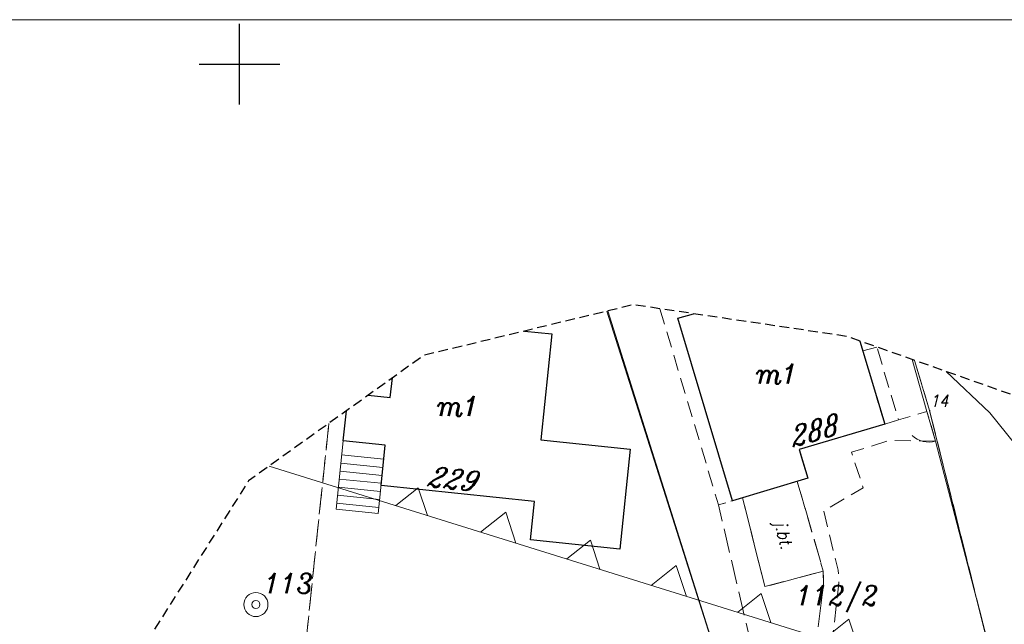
# Model space of a CAD drawing. Header units: metres. Extents: x 7435600 to 7436400, y 5537603 to 5538250.
# Tile 7 of 43: x 7435786 to 7435847, y 5538015 to 5538053. Entities that reach past the tile are written whole.
import ezdxf
from ezdxf.enums import TextEntityAlignment as Align

# ---------------------------------------------------------------- set-up
doc = ezdxf.new("R2010")
doc.units = ezdxf.units.M
doc.header["$MEASUREMENT"] = 0
for name, pattern in [('1.5_0.5', [2, 1.5, -0.5]), ('2', [0.9, 0.6, -0.3]), ('218-500', [1, 0.5, -0.5]), ('219-500', [0]), ('3117-500', [0]), ('ktok04-500', [0]), ('mz1.0_0.5', [1.5, 1, -0.5])]:
    doc.linetypes.add(name, pattern=pattern)
doc.layers.get('0').update_dxf_attribs({"color": 2, "linetype": 'CONTINUOUS', "lineweight": 5})
doc.layers.add('!ramka', color=2, linetype='CONTINUOUS', lineweight=0)
for name, color, linetype in [('203-Punkt załamania granicy działki nie stabilizowany', 7, 'CONTINUOUS'), ('203-Punkt załamania granicy działki nie stabilizowany-Atr103', 7, 'CONTINUOUS'), ('211-Nr działki', 7, 'CONTINUOUS'), ('217-Granica konturu klasyfikcyjnego', 7, 'CONTINUOUS'), ('218-Granica użytku', 7, 'CONTINUOUS'), ('219-Linia granicy', 7, 'CONTINUOUS'), ('238-Punkt adresowy budynku', 7, 'CONTINUOUS'), ('312-Budynek (powierzchnia)', 7, 'CONTINUOUS'), ('312-Numer ewidencyjny budynku-Atr124', 7, 'CONTINUOUS'), ('352-schody (powierzchnia)', 7, 'CONTINUOUS'), ('chodnik (powierzchnia)', 7, 'CONTINUOUS'), ('furtka (linia)', 7, 'CONTINUOUS'), ('furtka (linia) - symbol', 7, 'CONTINUOUS'), ('jezdnia (powierzchnia)', 7, 'CONTINUOUS'), ('jezdnia (powierzchnia)-Atr17', 7, 'CONTINUOUS'), ('Nieprzekraczalna linia zabudowy', 7, 'CONTINUOUS'), ('ogrodzenie trwałe (linia)', 7, 'CONTINUOUS'), ('przewód wodociągowy (linia)', 7, 'CONTINUOUS'), ('studnia (punkt)', 7, 'CONTINUOUS'), ('Wstawianie ramki sekcyjnej z opisem', 7, 'CONTINUOUS'), ('Zakres', 7, 'CONTINUOUS')]:
    doc.layers.add(name, color=color, linetype=linetype)
doc.styles.get("Standard").update_dxf_attribs({"font": 'italic_1250.shx', "width": 0.75})
doc.linetypes.add('902-500', pattern='A,3.75,0,[1,ksztalty.shx,S=0.5,R=0,X=0,Y=0],3.75', length=7.5)

# ---------------------------------------------------------------- blocks, each defined once
blk = doc.blocks.new('203')
at = {"linetype": 'Continuous', "lineweight": 0}
h = blk.add_hatch(color=0, dxfattribs=at)
edge = h.paths.add_edge_path()
edge.add_arc((0, 0), 0.045, 0, 360)
blk = doc.blocks.new('US13')
at = {"color": 0, "linetype": 'Continuous', "lineweight": 13}
for radius in [0.75, 0.25]:
    blk.add_circle((0, 0), radius, dxfattribs=at)
blk = doc.blocks.new('OK04')
at = {"color": 0, "linetype": 'Continuous', "lineweight": 0}
blk.add_arc((1.5, 0.001), 1.5, 120, 180, dxfattribs=at)
blk = doc.blocks.new('RAMKA500K')
at = {"color": 0}
for p, q in [((200, 47.5), (200, 52.5)), ((197.5, 50), (202.5, 50))]:
    blk.add_line(p, q, dxfattribs=at)

msp = doc.modelspace()

# ---------------------------------------------------------------- linework, layer by layer
at = {"layer": '!ramka', "color": 251, "linetype": 'Continuous', "lineweight": 13}
msp.add_3dface([(7435692.445, 5538052.761), (7436192.445, 5538052.761), (7436192.445, 5537747.761), (7435692.445, 5537747.761)], dxfattribs=at)
at = {"layer": '217-Granica konturu klasyfikcyjnego', "color": 3, "linetype": '1.5_0.5', "lineweight": 13, "flags": 128}
for points in [[(7435841.885, 5538031.62), (7435842.82, 5538028.51)], [(7435842.82, 5538028.51), (7435848.07, 5538007.48)], [(7435803.08, 5538004.17), (7435805.547, 5538027.712)]]:
    msp.add_lwpolyline(points, dxfattribs=at)
at = {"layer": '218-Granica użytku', "color": 3, "linetype": '218-500', "lineweight": 13, "flags": 128}
for points in [[(7435803.08, 5538004.17), (7435805.547, 5538027.712)], [(7435805.547, 5538027.712), (7435803.08, 5538004.17)]]:
    msp.add_lwpolyline(points, dxfattribs=at)
at = {"layer": '219-Linia granicy', "color": 96, "linetype": '219-500', "lineweight": 13, "flags": 128}
for points in [[(7435831.48, 5538007.33), (7435822.785, 5538034.67)], [(7435842.82, 5538028.51), (7435841.885, 5538031.62)], [(7435848.07, 5538007.48), (7435842.82, 5538028.51)]]:
    msp.add_lwpolyline(points, dxfattribs=at)
at = {"layer": '312-Budynek (powierzchnia)', "color": 251, "linetype": 'Continuous', "lineweight": 25, "flags": 128}
for points in [[(7435827.2, 5538034.23), (7435828.168, 5538034.518)], [(7435830.58, 5538022.91), (7435827.2, 5538034.23)], [(7435817.688, 5538033.439), (7435819.39, 5538033.26)], [(7435819.39, 5538033.26), (7435818.7, 5538026.69)], [(7435838.494, 5538032.819), (7435840.03, 5538027.66)], [(7435809.36, 5538029.31), (7435809.489, 5538030.533)], [(7435807.979, 5538029.453), (7435809.36, 5538029.31)], [(7435806.44, 5538026.62), (7435806.636, 5538028.492)], [(7435840.03, 5538027.66), (7435834.72, 5538026.09)], [(7435809.05, 5538026.35), (7435806.44, 5538026.62)], [(7435818.7, 5538026.69), (7435824.24, 5538026.1)], [(7435808.79, 5538023.86), (7435809.05, 5538026.35)], [(7435824.24, 5538026.1), (7435823.59, 5538019.9)], [(7435834.72, 5538026.09), (7435835.26, 5538024.31)], [(7435835.26, 5538024.31), (7435830.58, 5538022.91)], [(7435818.31, 5538022.86), (7435808.79, 5538023.86)], [(7435818.05, 5538020.48), (7435818.31, 5538022.86)], [(7435823.59, 5538019.9), (7435818.05, 5538020.48)]]:
    msp.add_lwpolyline(points, dxfattribs=at)
at = {"layer": '352-schody (powierzchnia)', "color": 251, "linetype": 'Continuous', "lineweight": 13}
for p, q in [((7435806, 5538022.38), (7435806.44, 5538026.62)), ((7435806.44, 5538026.62), (7435809.05, 5538026.35)), ((7435809.05, 5538026.35), (7435808.61, 5538022.11)), ((7435806.34, 5538025.75), (7435808.96, 5538025.48)), ((7435806.24, 5538024.75), (7435808.85, 5538024.48)), ((7435806.29, 5538025.25), (7435808.9, 5538024.98)), ((7435806.18, 5538024.25), (7435808.8, 5538023.99)), ((7435806.13, 5538023.76), (7435808.75, 5538023.49)), ((7435806.08, 5538023.26), (7435808.69, 5538022.99)), ((7435808.61, 5538022.11), (7435806, 5538022.38)), ((7435806.03, 5538022.76), (7435808.65, 5538022.49))]:
    msp.add_line(p, q, dxfattribs=at)
at = {"layer": 'chodnik (powierzchnia)', "color": 251, "linetype": 'mz1.0_0.5', "lineweight": 13, "flags": 128}
for points in [[(7435826.084, 5538034.826), (7435829.72, 5538022.65), (7435830.58, 5538022.91), (7435827.2, 5538034.23), (7435828.168, 5538034.518)], [(7435838.494, 5538032.819), (7435840.03, 5538027.66)], [(7435840.03, 5538027.66), (7435840.89, 5538027.92), (7435839.545, 5538032.448)]]:
    msp.add_lwpolyline(points, dxfattribs=at)
msp.add_lwpolyline([(7435843.19, 5538026.61), (7435842.65, 5538028.44), (7435840.89, 5538027.92), (7435840.03, 5538027.66), (7435834.72, 5538026.09), (7435835.26, 5538024.31), (7435834.61, 5538024.11), (7435836.22, 5538018.54), (7435836.23, 5538017.68), (7435835.66, 5538013.09), (7435835.63, 5538011.58), (7435837.21, 5538000), (7435837.78, 5537994.18), (7435838.91, 5537993.79), (7435838.15, 5538000.16), (7435836.58, 5538012.25), (7435837.16, 5538017.61), (7435837.2, 5538018.07), (7435837.14, 5538018.61), (7435836.24, 5538022.28), (7435838.7, 5538023.71), (7435837.97, 5538025.92), (7435840.34, 5538026.65)], close=True, dxfattribs=at)
at = {"layer": 'furtka (linia)', "color": 251, "linetype": 'ktok04-500', "lineweight": 13, "flags": 128}
msp.add_lwpolyline([(7435843.19, 5538026.61), (7435842.65, 5538028.44)], dxfattribs=at)
at = {"layer": 'jezdnia (powierzchnia)', "color": 251, "linetype": '1.5_0.5', "lineweight": 13, "flags": 128}
for points in [[(7435831.21, 5538023.1), (7435832.6, 5538017.58), (7435836.22, 5538018.54), (7435834.61, 5538024.11)], [(7435834.47, 5537999.46), (7435837.21, 5538000), (7435835.63, 5538011.58), (7435835.66, 5538013.09), (7435836.23, 5538017.68), (7435836.22, 5538018.54), (7435832.6, 5538017.58), (7435831.21, 5538023.1), (7435830.58, 5538022.91), (7435829.72, 5538022.65), (7435831.91, 5538013.26)]]:
    msp.add_lwpolyline(points, close=True, dxfattribs=at)
at = {"layer": 'Nieprzekraczalna linia zabudowy', "color": 251, "linetype": '3117-500', "lineweight": 13, "flags": 128}
for points in [[(7435879.07, 5538000.96), (7435801.85, 5538025.06)], [(7435879.07, 5538000.96), (7435801.85, 5538025.06)], [(7435879.07, 5538000.96), (7435801.85, 5538025.06)], [(7435811.657, 5538021.999), (7435811.096, 5538023.703), (7435809.711, 5538022.607)], [(7435817.156, 5538020.283), (7435816.522, 5538022.207), (7435814.958, 5538020.969)], [(7435822.366, 5538018.657), (7435821.774, 5538020.456), (7435820.311, 5538019.298)], [(7435827.732, 5538016.972), (7435827.098, 5538018.895), (7435825.534, 5538017.657)], [(7435832.967, 5538015.353), (7435832.374, 5538017.152), (7435830.912, 5538015.994)], [(7435838.45, 5538013.627), (7435837.816, 5538015.551), (7435836.252, 5538014.313)]]:
    msp.add_lwpolyline(points, dxfattribs=at)
at = {"layer": 'ogrodzenie trwałe (linia)', "color": 251, "linetype": '902-500', "lineweight": 13, "flags": 128}
for points in [[(7435822.85, 5538034.686), (7435831.48, 5538007.33), (7435834.24, 5537995.67), (7435834.27, 5537995.13), (7435813.62, 5538001.4)], [(7435841.734, 5538031.674), (7435842.65, 5538028.44)], [(7435843.19, 5538026.61), (7435848.1, 5538007.67), (7435848.18, 5538001.76), (7435848.16, 5537990.7), (7435838.91, 5537993.79), (7435837.78, 5537994.18)]]:
    msp.add_lwpolyline(points, dxfattribs=at)
at = {"layer": 'przewód wodociągowy (linia)', "color": 5, "linetype": 'Continuous', "lineweight": 13, "flags": 128}
for points in [[(7435839.545, 5538032.447), (7435838.68, 5538032.21)], [(7435843.838, 5538030.93), (7435846.56, 5538028.36), (7435851.38, 5538022.38), (7435855.65, 5538023.7), (7435857.78, 5538024.36), (7435857.685, 5538026.208)]]:
    msp.add_lwpolyline(points, dxfattribs=at)
at = {"layer": 'Zakres', "color": 5, "linetype": '2', "lineweight": 30, "flags": 128}
msp.add_lwpolyline([(7435791.95, 5538004.83), (7435788.55, 5537993.08), (7435787.96, 5537986.53), (7435787.35, 5537979.77), (7435791.23, 5537966.98), (7435799.62, 5537956.58), (7435811.29, 5537950.08), (7435839.35, 5537940.91), (7435847.93, 5537935.74), (7435857.59, 5537931.73), (7435868.01, 5537930.77), (7435873.84, 5537931.1), (7435927.63, 5537913.78), (7435934.32, 5537910.49), (7435948.84, 5537901.62), (7435957.74, 5537897.76), (7436015.82, 5537881.67), (7436056.09, 5537869.29), (7436058.12, 5537868.73), (7436082.82, 5537862.73), (7436097.96, 5537862.42), (7436111.81, 5537868.54), (7436121.78, 5537879.94), (7436129.89, 5537894.76), (7436134.11, 5537909.18), (7436131.89, 5537924.04), (7436123.64, 5537936.6), (7436110.88, 5537944.55), (7436055.14, 5537964.31), (7436052.48, 5537965.13), (7436027.84, 5537971.72), (7435999.56, 5537979.44), (7435995.34, 5537981.24), (7435974.61, 5537991.35), (7435974.21, 5537991.54), (7435952.34, 5538001.86), (7435940.13, 5538005.1), (7435927.06, 5538006.13), (7435886.07, 5538018.53), (7435885.05, 5538018.82), (7435855.64, 5538026.76), (7435837.67, 5538033.11), (7435824.44, 5538035.07), (7435811.44, 5538031.93), (7435800.57, 5538024.15), (7435795.41, 5538016.01), (7435793.41, 5538012.85)], close=True, dxfattribs=at)

# ---------------------------------------------------------------- block references
at = {"layer": '203-Punkt załamania granicy działki nie stabilizowany', "color": 3, "linetype": 'Continuous', "lineweight": 13}
msp.add_blockref('203', (7435842.82, 5538028.51), dxfattribs=at)
at = {"layer": 'furtka (linia) - symbol', "color": 251, "linetype": 'Continuous', "lineweight": 13, "rotation": 106.44}
msp.add_blockref('OK04', (7435843.19, 5538026.61), dxfattribs=at)
at = {"layer": 'studnia (punkt)', "color": 251, "linetype": 'Continuous', "lineweight": 13, "rotation": 359.986}
msp.add_blockref('US13', (7435801.02, 5538016.47), dxfattribs=at)
at = {"layer": 'Wstawianie ramki sekcyjnej z opisem', "color": 251, "linetype": 'Continuous', "lineweight": 13}
msp.add_blockref('RAMKA500K', (7435600, 5538000), dxfattribs=at)

# ---------------------------------------------------------------- texts
at = {"layer": '203-Punkt załamania granicy działki nie stabilizowany-Atr103', "color": 251, "lineweight": 13, "width": 0.9}
msp.add_text('14', height=0.75, dxfattribs=at).set_placement((7435842.82, 5538028.51), align=Align.BOTTOM_LEFT)
msp.add_text('14', height=0.75, dxfattribs=at).set_placement((7435842.82, 5538028.51), align=Align.BOTTOM_LEFT)
at = {"layer": '211-Nr działki', "color": 96, "linetype": 'Continuous', "lineweight": 13, "width": 0.9}
for s, p in [('113', (7435801.53, 5538017.16)), ('112/2', (7435834.53, 5538016.41))]:
    msp.add_text(s, height=1.25, dxfattribs=at).set_placement(p)
at = {"layer": '238-Punkt adresowy budynku', "color": 251, "linetype": 'Continuous', "lineweight": 13, "oblique": 15, "width": 0.9}
for s, rotation, p in [('288', 16.518, (7435835.77, 5538026.65)), ('229', 353.939, (7435813.11, 5538023.65))]:
    msp.add_text(s, height=1.25, rotation=rotation, dxfattribs=at).set_placement(p, align=Align.CENTER)
at = {"layer": '312-Numer ewidencyjny budynku-Atr124', "color": 251, "lineweight": 13, "width": 0.9}
for p in [(7435833.35, 5538030.78), (7435813.57, 5538028.78)]:
    msp.add_text('m1', height=1.25, dxfattribs=at).set_placement(p, align=Align.MIDDLE_CENTER)
at = {"layer": 'jezdnia (powierzchnia)-Atr17', "color": 251, "lineweight": 13, "width": 0.9}
msp.add_text('j.bt.', height=0.75, rotation=284.134, dxfattribs=at).set_placement((7435833.19, 5538021.55))

doc.saveas('drawing.dxf')
